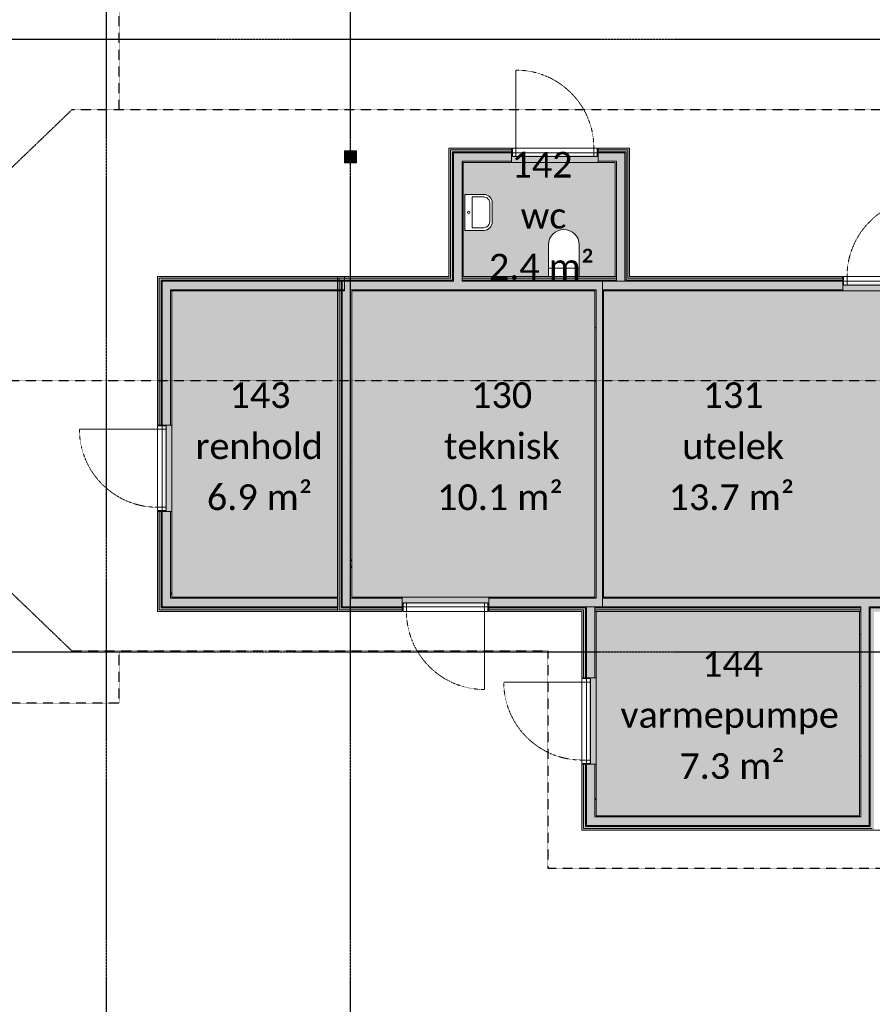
# Model space of a CAD drawing. Header units: millimetres. Extents: x -66110 to 16285, y -16697 to 38719.
# Tile 38 of 55: x -13461 to -3515, y -4113 to 7377. Entities that reach past the tile are written whole.
import ezdxf

# ---------------------------------------------------------------- set-up
doc = ezdxf.new("R2010")
doc.units = ezdxf.units.MM
for name, pattern in [('Dash 1mm', [2, 1, -1]), ('Grid Line', [5, 2, -1, 1, -1]), ('Overhead', [3.96875, 2.38125, -1.5875])]:
    doc.linetypes.add(name, pattern=pattern)
for name, color, linetype, lineweight in [('Doors', 7, 'Dash 1mm', 9), ('IfcAnnotation', 7, 'Continuous', 9), ('IfcDoor', 7, 'Continuous', 9), ('IfcGrid', 7, 'Continuous', 9), ('IfcSlab', 7, 'Continuous', 9), ('IfcWall', 7, 'Continuous', 9), ('Not Exported', 7, 'Continuous', 9)]:
    doc.layers.add(name, color=color, linetype=linetype, lineweight=lineweight)
doc.layers.add('IfcFlowTerminal', color=9, linetype='Continuous', lineweight=9, true_color=0x808080)
doc.styles.add('Calibri', font='calibri.ttf', dxfattribs={"height": 300})
pattern_1 = [(0, (0, 0), (812.8, 203.2), [67.056, -542.544, 67.056, -542.544, -3251.2]), (0, (0, 0), (812.8, 203.2), [-1219.2, 67.056, -1152.144, 67.056, -542.544, -1422.4]), (0, (0, 0), (812.8, 203.2), [-3048, 67.056, -339.344, 67.056, -948.944]), (120, (304.8, 101.6), (-582.3764, 602.3054), [67.056, -542.544, 67.056, -542.544, -3251.2]), (120, (304.8, 101.6), (-582.3764, 602.3054), [-1219.2, 67.056, -1152.144, 67.056, -542.544, -1422.4]), (120, (304.8, 101.6), (-582.3764, 602.3054), [-3048, 67.056, -339.344, 67.056, -948.944]), (240, (406.4, 508), (-230.4236, -805.5054), [67.056, -542.544, 67.056, -542.544, -3251.2]), (240, (406.4, 508), (-230.4236, -805.5054), [-1219.2, 67.056, -1152.144, 67.056, -542.544, -1422.4]), (240, (406.4, 508), (-230.4236, -805.5054), [-3048, 67.056, -339.344, 67.056, -948.944])]

# ---------------------------------------------------------------- blocks, each defined once
blk = doc.blocks.new('Dør Enkel - YD 10x21-1571489-plan 01 ny 200')
at = {"layer": 'Doors', "linetype": 'Continuous'}
for p, q in [((-455, 17), (-495, 17)), ((-495, 17), (-495, -83)), ((-455, -83), (-455, 17)), ((455, -83), (455, 17)), ((495, 17), (455, 17)), ((495, -83), (495, 17)), ((-495, -83), (-455, -83)), ((455, -83), (455, -993)), ((455, -83), (495, -83))]:
    blk.add_line(p, q, dxfattribs=at)
at = {"layer": 'Doors'}
blk.add_arc((455, -83), 910, 180, 270, dxfattribs=at)
at = {"layer": 'IfcDoor'}
for p, q in [((-455, 17), (455, 17)), ((-455, -83), (455, -83))]:
    blk.add_line(p, q, dxfattribs=at)
blk = doc.blocks.new('Dør Enkel - YD 10x21-1573320-plan 01 ny 200')
at = {"layer": 'Doors', "linetype": 'Continuous'}
for p, q in [((455, 83), (455, 993)), ((-495, -17), (-495, 83)), ((-495, 83), (-455, 83)), ((-455, 83), (-455, -17)), ((455, 83), (455, -17)), ((455, 83), (495, 83)), ((495, 83), (495, -17)), ((-455, -17), (-495, -17)), ((495, -17), (455, -17))]:
    blk.add_line(p, q, dxfattribs=at)
at = {"layer": 'Doors'}
blk.add_arc((455, 83), 910, 90, 180, dxfattribs=at)
at = {"layer": 'IfcDoor'}
for p, q in [((-455, 83), (455, 83)), ((-455, -17), (455, -17))]:
    blk.add_line(p, q, dxfattribs=at)
blk = doc.blocks.new('Dør Enkel - YD 10x21-1573712-plan 01 ny 200')
at = {"layer": 'Doors', "linetype": 'Continuous'}
for p, q in [((455, 83), (455, 993)), ((-495, -17), (-495, 83)), ((-495, 83), (-455, 83)), ((-455, 83), (-455, -17)), ((455, 83), (455, -17)), ((455, 83), (495, 83)), ((495, 83), (495, -17)), ((-455, -17), (-495, -17)), ((495, -17), (455, -17))]:
    blk.add_line(p, q, dxfattribs=at)
at = {"layer": 'Doors'}
blk.add_arc((455, 83), 910, 90, 180, dxfattribs=at)
at = {"layer": 'IfcDoor'}
for p, q in [((-455, 83), (455, 83)), ((-455, -17), (455, -17))]:
    blk.add_line(p, q, dxfattribs=at)
blk = doc.blocks.new('Servant - vask S m_speil-V84-plan 01 ny 200')
at = {"layer": 'IfcFlowTerminal'}
for p, q in [((210, -20), (-210, -20)), ((-210, -20), (-210, -240)), ((-180, -240), (-180, -105)), ((-180, -105), (180, -105)), ((180, -105), (180, -240)), ((210, -240), (210, -20)), ((110, -310), (-110, -310)), ((-110, -340), (110, -340))]:
    blk.add_line(p, q, dxfattribs=at)
blk.add_circle((0, -65), 15, dxfattribs=at)
for centre, radius, start, end in [((-110, -240), 100, 180, 270), ((-110, -240), 70, 180, 270), ((110, -240), 100, 270, 360), ((110, -240), 70, 270, 360)]:
    blk.add_arc(centre, radius, start, end, dxfattribs=at)
blk = doc.blocks.new('Toalett - toalett-491429-plan 01 ny 200')
at = {"layer": 'IfcFlowTerminal'}
for p, q in [((-180, 0), (-180, -100)), ((180, -100), (180, 0)), ((180, -100), (-180, -100)), ((-180, -100), (-180, -370)), ((180, -370), (180, -100))]:
    blk.add_line(p, q, dxfattribs=at)
blk.add_arc((0, -370), 180, 180, 360, dxfattribs=at)

msp = doc.modelspace()

# ---------------------------------------------------------------- hatches: boundary and pattern name
at = {"layer": 'IfcWall', "true_color": 0xa62f11}
for points in [[(-8435, 4379), (-8435, 5879), (-8454, 5879), (-8454, 4379)], [(-6365, 4379), (-6346, 4379), (-6346, 5860), (-6365, 5860), (-6365, 4410)], [(-11688, 4360), (-9671, 4360), (-9671, 4379), (-11835, 4379), (-11835, 4360), (-11812, 4360)], [(-9735, 471), (-9735, 4379), (-9754, 4379), (-9754, 471)], [(-10751, 471), (-9754, 471), (-9754, 490), (-11854, 490), (-11854, 471), (-11835, 471)], [(-3496, -2060), (-3496, 471), (-3515, 471), (-3515, -2060)], [(-4314, -2079), (-3496, -2079), (-3496, -2060), (-6885, -2060), (-6885, -2079), (-6738, -2079)]]:
    msp.add_hatch(color=24, dxfattribs=at).paths.add_polyline_path(points)
h = msp.add_hatch(color=24, dxfattribs=at)
h.paths.add_polyline_path([(-6346, 5860), (-6346, 5879), (-6713, 5879), (-6713, 5860), (-6365, 5860)])
h.paths.add_polyline_path([(-8435, 5860), (-7723, 5860), (-7723, 5879), (-8435, 5879)])
at = {"layer": 'IfcWall', "true_color": 0xf0f0f0}
for points in [[(-8412, 4360), (-8412, 5860), (-8435, 5860), (-8435, 4360)], [(-9658, 5832), (-9658, 5717), (-9543, 5717), (-9543, 5832)], [(-6388, 4360), (-6365, 4360), (-6365, 5837), (-6388, 5837), (-6388, 4379)], [(-10751, 4337), (-9671, 4337), (-9671, 4360), (-11812, 4360), (-11812, 4337), (-11688, 4337)], [(-9712, 490), (-9712, 4360), (-9735, 4360), (-9735, 490)], [(-6663, 525), (-2800, 525), (-2800, 625), (-6663, 625), (-6663, 550)], [(-10751, 490), (-9754, 490), (-9754, 513), (-11835, 513), (-11835, 490), (-11812, 490)], [(-3650, -1925), (-3550, -1925), (-3550, 525), (-3650, 525), (-3650, -1913)], [(-3515, -2037), (-3515, 490), (-3538, 490), (-3538, -2037)], [(-6750, -2025), (-3550, -2023), (-3550, -1925), (-6750, -1925)], [(-6738, -2060), (-3515, -2060), (-3515, -2037), (-6862, -2037), (-6862, -2060), (-6750, -2060)]]:
    msp.add_hatch(color=7, dxfattribs=at).paths.add_polyline_path(points)
h = msp.add_hatch(color=7, dxfattribs=at)
h.paths.add_polyline_path([(-8176, 5837), (-7723, 5837), (-7723, 5860), (-8412, 5860), (-8412, 5837), (-8288, 5837)])
h.paths.add_polyline_path([(-6713, 5837), (-6365, 5837), (-6365, 5860), (-6713, 5860)])
at = {"layer": 'IfcWall', "true_color": 0xb03d21}
for points in [[(-9658, 5705), (-9658, 5845), (-9670, 5845), (-9670, 5705)], [(-9543, 5705), (-9530, 5705), (-9530, 5845), (-9658, 5845), (-9658, 5832), (-9543, 5832), (-9543, 5717), (-9658, 5717), (-9658, 5705)]]:
    msp.add_hatch(color=34, dxfattribs=at).paths.add_polyline_path(points)
at = {"layer": 'IfcWall', "true_color": 0x787878}
for points in [[(-8400, 4337), (-8400, 5837), (-8412, 5837), (-8412, 4337)], [(-6388, 4337), (-6388, 5825), (-6400, 5825), (-6400, 4337)], [(-11688, 4325), (-9671, 4325), (-9671, 4337), (-11800, 4337), (-11800, 4325), (-11700, 4325)], [(-9700, 513), (-9700, 4337), (-9712, 4337), (-9712, 513)], [(-11812, 513), (-9754, 513), (-9754, 525), (-11812, 525)], [(-3538, -2025), (-3538, 513), (-3550, 513), (-3550, -2025)], [(-6750, -2037), (-3538, -2037), (-3538, -2025), (-6850, -2025), (-6850, -2037)]]:
    msp.add_hatch(color=8, dxfattribs=at).paths.add_polyline_path(points)
h = msp.add_hatch(color=8, dxfattribs=at)
h.paths.add_polyline_path([(-6388, 5825), (-6388, 5837), (-6713, 5837), (-6713, 5825), (-6400, 5825)])
h.paths.add_polyline_path([(-8400, 5825), (-7723, 5825), (-7723, 5837), (-8400, 5837)])
at = {"layer": 'IfcWall', "true_color": 0xffffcd}
for points in [[(-8400, 4325), (-8300, 4325), (-8300, 5825), (-8400, 5825), (-8400, 4337)], [(-6500, 4325), (-6400, 4325), (-6400, 5725), (-6500, 5725), (-6500, 4337)], [(-9671, 4225), (-9671, 4325), (-11700, 4325), (-11700, 4225), (-10107, 4225)], [(-9600, 525), (-9600, 4325), (-9700, 4325), (-9700, 525)], [(-9600, 4225), (-6663, 4225), (-6663, 4325), (-9600, 4325)], [(-6663, 625), (-6663, 4225), (-6738, 4225), (-6738, 625)], [(-11700, 525), (-9754, 525), (-9754, 625), (-11800, 625), (-11800, 525)]]:
    msp.add_hatch(color=7, dxfattribs=at).paths.add_polyline_path(points)
h = msp.add_hatch(color=7, dxfattribs=at)
h.paths.add_polyline_path([(-6500, 5725), (-6400, 5725), (-6400, 5825), (-6713, 5825), (-6713, 5725), (-6513, 5725)])
h.paths.add_polyline_path([(-8288, 5725), (-7723, 5725), (-7723, 5825), (-8300, 5825), (-8300, 5725)])
at = {"layer": 'IfcWall', "true_color": 0x787878}
h = msp.add_hatch(dxfattribs=at)
h.set_pattern_fill('FP_1', color=8, style=0, pattern_type=2)
h.set_pattern_definition(pattern_1)
h.paths.add_polyline_path([(-8288, 4379), (-8288, 5725), (-8300, 5725), (-8300, 4379)])
h = msp.add_hatch(dxfattribs=at)
h.set_pattern_fill('FP_1', color=8, style=0, pattern_type=2)
h.set_pattern_definition(pattern_1)
h.paths.add_polyline_path([(-6500, 5712), (-6500, 5725), (-6713, 5725), (-6713, 5712), (-6513, 5712)])
h.paths.add_polyline_path([(-8176, 5712), (-7723, 5712), (-7723, 5725), (-8288, 5725), (-8288, 5712)])
h = msp.add_hatch(dxfattribs=at)
h.set_pattern_fill('FP_1', color=8, style=0, pattern_type=2)
h.set_pattern_definition(pattern_1)
h.paths.add_polyline_path([(-6500, 4379), (-6500, 5712), (-6513, 5712), (-6513, 4379)])
at = {"layer": 'IfcWall', "true_color": 0xa62f11}
h = msp.add_hatch(color=24, dxfattribs=at)
h.paths.add_polyline_path([(-11854, 490), (-11835, 490), (-11835, 1637), (-11854, 1637), (-11854, 513)])
h.paths.add_polyline_path([(-11854, 2647), (-11835, 2647), (-11835, 4379), (-11854, 4379), (-11854, 2694)])
h = msp.add_hatch(color=24, dxfattribs=at)
h.paths.add_polyline_path([(-9588, 4360), (-8435, 4360), (-8435, 4379), (-9735, 4379), (-9735, 4360), (-9712, 4360)])
h.paths.add_polyline_path([(-6663, 4360), (-6650, 4360), (-6650, 4379), (-8300, 4379), (-8300, 4360), (-6889, 4360)])
h = msp.add_hatch(color=24, dxfattribs=at)
h.paths.add_polyline_path([(-2813, 4360), (-2665, 4360), (-2665, 4379), (-2850, 4379), (-2850, 4360)])
h.paths.add_polyline_path([(-6365, 4360), (-3860, 4360), (-3860, 4379), (-6365, 4379)])
h.paths.add_polyline_path([(-6650, 4360), (-6500, 4360), (-6500, 4379), (-6650, 4379)])
at = {"layer": 'IfcWall', "true_color": 0xf0f0f0}
h = msp.add_hatch(color=7, dxfattribs=at)
h.paths.add_polyline_path([(-11812, 513), (-11812, 1637), (-11835, 1637), (-11835, 513)])
h.paths.add_polyline_path([(-11835, 2647), (-11812, 2647), (-11812, 4360), (-11835, 4360), (-11835, 2694)])
at = {"layer": 'IfcWall', "true_color": 0x787878}
h = msp.add_hatch(color=8, dxfattribs=at)
h.paths.add_polyline_path([(-11812, 525), (-11800, 525), (-11800, 1637), (-11812, 1637), (-11812, 625)])
h.paths.add_polyline_path([(-11812, 2647), (-11800, 2647), (-11800, 4337), (-11812, 4337), (-11812, 2694)])
at = {"layer": 'IfcWall', "true_color": 0xffffcd}
h = msp.add_hatch(color=7, dxfattribs=at)
h.paths.add_polyline_path([(-11700, 625), (-11700, 1637), (-11800, 1637), (-11800, 625)])
h.paths.add_polyline_path([(-11800, 2647), (-11700, 2647), (-11700, 4325), (-11800, 4325), (-11800, 2694)])
at = {"layer": 'IfcWall', "true_color": 0xf0f0f0}
h = msp.add_hatch(color=7, dxfattribs=at)
h.paths.add_polyline_path([(-8498, 4337), (-8412, 4337), (-8412, 4360), (-9712, 4360), (-9712, 4337), (-8820, 4337)])
h.paths.add_polyline_path([(-8176, 4337), (-6663, 4337), (-6663, 4360), (-8300, 4360), (-8300, 4337)])
at = {"layer": 'IfcWall', "true_color": 0x787878}
h = msp.add_hatch(color=8, dxfattribs=at)
h.paths.add_polyline_path([(-9700, 4325), (-8400, 4325), (-8400, 4337), (-9700, 4337)])
h.paths.add_polyline_path([(-6889, 4325), (-6663, 4325), (-6663, 4337), (-8300, 4337), (-8300, 4325), (-8176, 4325)])
at = {"layer": 'IfcWall', "true_color": 0xf0f0f0}
h = msp.add_hatch(color=7, dxfattribs=at)
h.paths.add_polyline_path([(-6567, 4337), (-6500, 4337), (-6500, 4360), (-6663, 4360), (-6663, 4337), (-6650, 4337)])
h.paths.add_polyline_path([(-2688, 4337), (-2688, 4360), (-2850, 4360), (-2850, 4337), (-2700, 4337)])
h.paths.add_polyline_path([(-6388, 4337), (-3860, 4337), (-3860, 4360), (-6388, 4360)])
at = {"layer": 'IfcWall', "true_color": 0x787878}
h = msp.add_hatch(color=8, dxfattribs=at)
h.paths.add_polyline_path([(-6663, 4325), (-6500, 4325), (-6500, 4337), (-6663, 4337)])
h.paths.add_polyline_path([(-2700, 4325), (-2700, 4337), (-2850, 4337), (-2850, 4325), (-2705, 4325)])
h.paths.add_polyline_path([(-6388, 4325), (-3860, 4325), (-3860, 4337), (-6400, 4337), (-6400, 4325)])
at = {"layer": 'IfcWall', "true_color": 0xf0f0f0}
h = msp.add_hatch(color=7, dxfattribs=at)
h.paths.add_polyline_path([(-2800, 4225), (-2800, 4325), (-2850, 4325), (-2850, 4225), (-2813, 4225)])
h.paths.add_polyline_path([(-6663, 4225), (-3860, 4225), (-3860, 4325), (-6663, 4325)])
at = {"layer": 'IfcWall', "true_color": 0x787878}
h = msp.add_hatch(dxfattribs=at)
h.set_pattern_fill('FP_1', color=8, style=0, pattern_type=2)
h.set_pattern_definition(pattern_1)
h.paths.add_polyline_path([(-11688, 637), (-11688, 1637), (-11700, 1637), (-11700, 637)])
h.paths.add_polyline_path([(-11700, 2647), (-11688, 2647), (-11688, 4225), (-11700, 4225), (-11700, 2694)])
h = msp.add_hatch(dxfattribs=at)
h.set_pattern_fill('FP_1', color=8, style=0, pattern_type=2)
h.set_pattern_definition(pattern_1)
h.paths.add_polyline_path([(-11688, 4212), (-9671, 4212), (-9671, 4225), (-11688, 4225)])
h = msp.add_hatch(dxfattribs=at)
h.set_pattern_fill('FP_1', color=8, style=0, pattern_type=2)
h.set_pattern_definition(pattern_1)
h.paths.add_polyline_path([(-9600, 625), (-9588, 625), (-9588, 4225), (-9600, 4225), (-9600, 637)])
h = msp.add_hatch(dxfattribs=at)
h.set_pattern_fill('FP_1', color=8, style=0, pattern_type=2)
h.set_pattern_definition(pattern_1)
h.paths.add_polyline_path([(-9464, 4212), (-6750, 4212), (-6750, 4225), (-9588, 4225), (-9588, 4212)])
h = msp.add_hatch(dxfattribs=at)
h.set_pattern_fill('FP_1', color=8, style=0, pattern_type=2)
h.set_pattern_definition(pattern_1)
h.paths.add_polyline_path([(-6750, 625), (-6738, 625), (-6738, 4225), (-6750, 4225), (-6750, 637)])
h = msp.add_hatch(dxfattribs=at)
h.set_pattern_fill('FP_1', color=8, style=0, pattern_type=2)
h.set_pattern_definition(pattern_1)
h.paths.add_polyline_path([(-6650, 625), (-6650, 4225), (-6663, 4225), (-6663, 625)])
h = msp.add_hatch(dxfattribs=at)
h.set_pattern_fill('FP_1', color=8, style=0, pattern_type=2)
h.set_pattern_definition(pattern_1)
h.paths.add_polyline_path([(-5601, 4212), (-3860, 4212), (-3860, 4225), (-6650, 4225), (-6650, 4212), (-6245, 4212)])
h.paths.add_polyline_path([(-2850, 4212), (-2813, 4212), (-2813, 4225), (-2850, 4225)])
h = msp.add_hatch(dxfattribs=at)
h.set_pattern_fill('FP_1', color=8, style=0, pattern_type=2)
h.set_pattern_definition(pattern_1)
h.paths.add_polyline_path([(-10751, 625), (-9754, 625), (-9754, 637), (-11700, 637), (-11700, 625), (-11688, 625)])
at = {"layer": 'IfcWall', "true_color": 0xffffcd}
h = msp.add_hatch(color=7, dxfattribs=at)
h.paths.add_polyline_path([(-6889, 525), (-6663, 525), (-6663, 625), (-7990, 625), (-7990, 525)])
h.paths.add_polyline_path([(-9600, 525), (-9000, 525), (-9000, 625), (-9600, 625), (-9600, 550)])
at = {"layer": 'IfcWall', "true_color": 0x787878}
h = msp.add_hatch(dxfattribs=at)
h.set_pattern_fill('FP_1', color=8, style=0, pattern_type=2)
h.set_pattern_definition(pattern_1)
h.paths.add_polyline_path([(-9000, 625), (-9000, 637), (-9588, 637), (-9588, 625), (-9464, 625)])
h.paths.add_polyline_path([(-6750, 625), (-6750, 637), (-7990, 637), (-7990, 625), (-6889, 625)])
h = msp.add_hatch(dxfattribs=at)
h.set_pattern_fill('FP_1', color=8, style=0, pattern_type=2)
h.set_pattern_definition(pattern_1)
h.paths.add_polyline_path([(-6245, 625), (-2813, 625), (-2813, 637), (-6650, 637), (-6650, 625)])
at = {"layer": 'IfcWall', "true_color": 0xa62f11}
h = msp.add_hatch(color=24, dxfattribs=at)
h.paths.add_polyline_path([(-9712, 471), (-9000, 471), (-9000, 490), (-9735, 490), (-9735, 471)])
h.paths.add_polyline_path([(-6650, 471), (-6650, 490), (-6750, 490), (-6750, 471), (-6663, 471)])
h.paths.add_polyline_path([(-7990, 471), (-6885, 471), (-6885, 490), (-7990, 490)])
at = {"layer": 'IfcWall', "true_color": 0xf0f0f0}
h = msp.add_hatch(color=7, dxfattribs=at)
h.paths.add_polyline_path([(-6862, 490), (-6862, 513), (-7990, 513), (-7990, 490), (-6885, 490)])
h.paths.add_polyline_path([(-9588, 490), (-9000, 490), (-9000, 513), (-9712, 513), (-9712, 490), (-9700, 490)])
h.paths.add_polyline_path([(-6750, 490), (-6663, 490), (-6663, 513), (-6750, 513)])
at = {"layer": 'IfcWall', "true_color": 0x787878}
h = msp.add_hatch(color=8, dxfattribs=at)
h.paths.add_polyline_path([(-6850, 513), (-6850, 525), (-7990, 525), (-7990, 513), (-6862, 513)])
h.paths.add_polyline_path([(-9000, 513), (-9000, 525), (-9700, 525), (-9700, 513), (-9464, 513)])
h.paths.add_polyline_path([(-6663, 513), (-6663, 525), (-6750, 525), (-6750, 513)])
at = {"layer": 'IfcWall', "true_color": 0xa62f11}
h = msp.add_hatch(color=24, dxfattribs=at)
h.paths.add_polyline_path([(-6904, -2079), (-6885, -2079), (-6885, -1312), (-6904, -1312), (-6904, -2060)])
h.paths.add_polyline_path([(-6885, -302), (-6885, 471), (-6904, 471), (-6904, -302), (-6889, -302)])
at = {"layer": 'IfcWall', "true_color": 0xf0f0f0}
h = msp.add_hatch(color=7, dxfattribs=at)
h.paths.add_polyline_path([(-6885, -2060), (-6862, -2060), (-6862, -1312), (-6885, -1312), (-6885, -2037)])
h.paths.add_polyline_path([(-6862, -302), (-6862, 490), (-6885, 490), (-6885, -302)])
at = {"layer": 'IfcWall', "true_color": 0x787878}
h = msp.add_hatch(color=8, dxfattribs=at)
h.paths.add_polyline_path([(-6862, -2037), (-6850, -2037), (-6850, -1312), (-6862, -1312), (-6862, -2025)])
h.paths.add_polyline_path([(-6862, -302), (-6850, -302), (-6850, 513), (-6862, 513), (-6862, 121)])
at = {"layer": 'IfcWall', "true_color": 0xf0f0f0}
h = msp.add_hatch(color=7, dxfattribs=at)
h.paths.add_polyline_path([(-6850, -2025), (-6750, -2025), (-6750, -1312), (-6850, -1312), (-6850, -1925)])
h.paths.add_polyline_path([(-6750, -302), (-6750, 525), (-6850, 525), (-6850, -302)])
at = {"layer": 'IfcWall', "true_color": 0x787878}
h = msp.add_hatch(dxfattribs=at)
h.set_pattern_fill('FP_1', color=8, style=0, pattern_type=2)
h.set_pattern_definition(pattern_1)
h.paths.add_polyline_path([(-6750, -1925), (-6738, -1925), (-6738, -1312), (-6750, -1312), (-6750, -1913)])
h.paths.add_polyline_path([(-6738, -302), (-6738, 471), (-6750, 471), (-6750, -302)])
at = {"layer": 'IfcWall', "true_color": 0xf0f0f0}
h = msp.add_hatch(color=7, dxfattribs=at)
h.paths.add_polyline_path([(-6650, 490), (-3650, 490), (-3650, 513), (-6663, 513), (-6663, 490)])
h.paths.add_polyline_path([(-2688, 490), (-2688, 513), (-3538, 513), (-3538, 490), (-2700, 490)])
at = {"layer": 'IfcWall', "true_color": 0x787878}
h = msp.add_hatch(color=8, dxfattribs=at)
h.paths.add_polyline_path([(-3650, 513), (-3650, 525), (-6663, 525), (-6663, 513), (-3670, 513)])
h.paths.add_polyline_path([(-2813, 513), (-2700, 513), (-2700, 525), (-3550, 525), (-3550, 513), (-3026, 513)])
at = {"layer": 'IfcWall', "true_color": 0xa62f11}
h = msp.add_hatch(color=24, dxfattribs=at)
h.paths.add_polyline_path([(-5601, 471), (-3650, 471), (-3650, 490), (-6650, 490), (-6650, 471), (-6245, 471)])
h.paths.add_polyline_path([(-2688, 471), (-2665, 471), (-2665, 490), (-3515, 490), (-3515, 471), (-2813, 471)])
at = {"layer": 'IfcWall', "true_color": 0x787878}
h = msp.add_hatch(dxfattribs=at)
h.set_pattern_fill('FP_1', color=8, style=0, pattern_type=2)
h.set_pattern_definition(pattern_1)
h.paths.add_polyline_path([(-3650, -1913), (-3650, 471), (-3663, 471), (-3663, -1913)])
h = msp.add_hatch(dxfattribs=at)
h.set_pattern_fill('FP_1', color=8, style=0, pattern_type=2)
h.set_pattern_definition(pattern_1)
h.paths.add_polyline_path([(-6738, -1925), (-3650, -1925), (-3650, -1913), (-6738, -1913)])
at = {"layer": 'Not Exported', "true_color": 0xe6f3fa}
h = msp.add_hatch(color=7, dxfattribs=at)
h.paths.add_polyline_path([(-8288, 4379), (-7293, 4379), (-7293, 4749), (-7286, 4796), (-7268, 4839), (-7240, 4876), (-7203, 4905), (-7159, 4923), (-7113, 4929), (-7066, 4923), (-7023, 4905), (-6985, 4876), (-6957, 4839), (-6939, 4796), (-6933, 4749), (-6933, 4379), (-6513, 4379), (-6513, 5712), (-6713, 5712), (-6713, 5796), (-7723, 5796), (-7723, 5712), (-8288, 5712), (-8288, 4409)])
h.paths.add_polyline_path([(-8048, 4919), (-8268, 4919), (-8268, 5339), (-8048, 5339), (-8022, 5336), (-7998, 5326), (-7976, 5309), (-7961, 5288), (-7950, 5257), (-7948, 5239), (-7948, 5019), (-7951, 4993), (-7961, 4969), (-7978, 4948), (-7998, 4932), (-8029, 4921)])
at = {"layer": 'Not Exported', "true_color": 0xe7e8db}
for points in [[(-3439, 637), (-2813, 637), (-2813, 4212), (-2850, 4212), (-2850, 4296), (-3860, 4296), (-3860, 4212), (-6650, 4212), (-6650, 637), (-3550, 637)], [(-10107, 637), (-9754, 637), (-9754, 4212), (-11688, 4212), (-11688, 2647), (-11771, 2647), (-11771, 1637), (-11688, 1637), (-11688, 637), (-10751, 637)]]:
    msp.add_hatch(color=254, dxfattribs=at).paths.add_polyline_path(points)
at = {"layer": 'Not Exported', "true_color": 0xd2d2d2}
for points in [[(-8371, 554), (-7990, 554), (-7990, 637), (-6750, 637), (-6750, 4212), (-9588, 4212), (-9588, 637), (-9000, 637), (-9000, 554)], [(-6738, -1913), (-3663, -1911), (-3663, 471), (-6738, 471), (-6738, -302), (-6821, -302), (-6821, -1312), (-6738, -1312), (-6738, -1911)]]:
    msp.add_hatch(color=254, dxfattribs=at).paths.add_polyline_path(points)

# ---------------------------------------------------------------- linework, layer by layer
at = {"layer": 'IfcAnnotation', "linetype": 'Overhead', "lineweight": 25}
for p, q in [((-12300, 6325), (-12300, 10600)), ((-16136, 3168), (-12853, 6325)), ((3550, 6325), (-12853, 6325)), ((-12853, 12), (-16136, 3168)), ((-16136, 3168), (3550, 3168)), ((-12853, 12), (-7300, 12)), ((-12300, -600), (-12300, 12)), ((-7300, 12), (-7300, -2525)), ((-12300, -600), (-58150, -600)), ((-7300, -2525), (3550, -2525))]:
    msp.add_line(p, q, dxfattribs=at)
at = {"layer": 'IfcGrid', "color": 9, "linetype": 'Grid Line', "lineweight": 25, "true_color": 0xc0c0c0}
for p, q in [((-12450, -6068), (-12450, 34992)), ((-9600, -6068), (-9600, 34992)), ((-57870, 7150), (4530, 7150)), ((-57870, 0), (4530, 0))]:
    msp.add_line(p, q, dxfattribs=at)
at = {"layer": 'IfcSlab'}
for p, q in [((-6713, 5825), (-7723, 5825)), ((-2850, 4325), (-3860, 4325)), ((-11800, 2647), (-11800, 1637)), ((-9000, 525), (-7990, 525)), ((-6850, -302), (-6850, -1312))]:
    msp.add_line(p, q, dxfattribs=at)
at = {"layer": 'IfcWall', "lineweight": 18}
for p, q in [((-8454, 5879), (-8454, 4379)), ((-7723, 5879), (-8454, 5879)), ((-7723, 5712), (-7723, 5879)), ((-6346, 5879), (-6713, 5879)), ((-6713, 5712), (-6713, 5879)), ((-6346, 4379), (-6346, 5879)), ((-9530, 5845), (-9670, 5845)), ((-9670, 5845), (-9670, 5705)), ((-9530, 5705), (-9530, 5845)), ((-9670, 5705), (-9530, 5705)), ((-7723, 5712), (-8288, 5712)), ((-8288, 4379), (-8288, 5712)), ((-6713, 5712), (-6513, 5712)), ((-6513, 5712), (-6513, 4379)), ((-11854, 4379), (-11854, 2647)), ((-8454, 4379), (-11854, 4379)), ((-9754, 471), (-9754, 4379)), ((-9671, 4212), (-9671, 4379)), ((-6513, 4379), (-8288, 4379)), ((-3860, 4379), (-6346, 4379)), ((-3860, 4212), (-3860, 4379)), ((-11688, 2647), (-11688, 4212)), ((-11688, 4212), (-9671, 4212)), ((-9588, 637), (-9588, 4212)), ((-9588, 4212), (-6750, 4212)), ((-6750, 4212), (-6750, 637)), ((-6650, 4212), (-3860, 4212)), ((-6650, 637), (-6650, 4212)), ((-11854, 2647), (-11688, 2647)), ((-11688, 1637), (-11854, 1637)), ((-11854, 1637), (-11854, 471)), ((-11688, 637), (-11688, 1637)), ((-9754, 637), (-11688, 637)), ((-9000, 637), (-9588, 637)), ((-9000, 471), (-9000, 637)), ((-6750, 637), (-7990, 637)), ((-7990, 637), (-7990, 471)), ((-2813, 637), (-6650, 637)), ((-11854, 471), (-9000, 471)), ((-7990, 471), (-6904, 471)), ((-6904, 471), (-6904, -302)), ((-6738, -302), (-6738, 471)), ((-6738, 471), (-3663, 471)), ((-3663, 471), (-3663, -1913)), ((-6904, -302), (-6738, -302)), ((-6904, -1312), (-6904, -2079)), ((-6738, -1312), (-6904, -1312)), ((-6738, -1913), (-6738, -1312)), ((-3663, -1913), (-6738, -1913)), ((-6904, -2079), (3154, -2079))]:
    msp.add_line(p, q, dxfattribs=at)
at = {"layer": 'IfcWall'}
for p, q in [((-8435, 5860), (-8435, 4360)), ((-7723, 5860), (-8435, 5860)), ((-6365, 5860), (-6713, 5860)), ((-6365, 4360), (-6365, 5860)), ((-9543, 5832), (-9658, 5832)), ((-9658, 5832), (-9658, 5717)), ((-9543, 5832), (-9543, 5717)), ((-8412, 5837), (-8412, 4337)), ((-7723, 5837), (-8412, 5837)), ((-8400, 5825), (-8400, 4379)), ((-7723, 5825), (-8400, 5825)), ((-6388, 5837), (-6713, 5837)), ((-6400, 5825), (-6713, 5825)), ((-6400, 4325), (-6400, 5825)), ((-6388, 4337), (-6388, 5837)), ((-9658, 5717), (-9543, 5717)), ((-8300, 5725), (-8300, 4325)), ((-7723, 5725), (-8300, 5725)), ((-6500, 5725), (-6713, 5725)), ((-6500, 4325), (-6500, 5725)), ((-8400, 4379), (-8400, 4325)), ((-8300, 4379), (-8288, 4379)), ((-6513, 4379), (-6500, 4379)), ((-11835, 4360), (-11835, 2647)), ((-8435, 4360), (-11835, 4360)), ((-11812, 4337), (-11812, 2647)), ((-8412, 4337), (-11812, 4337)), ((-11800, 4325), (-11800, 2647)), ((-8400, 4325), (-11800, 4325)), ((-9735, 4360), (-9735, 490)), ((-9712, 4337), (-9712, 513)), ((-9700, 4325), (-9700, 525)), ((-6500, 4360), (-8300, 4360)), ((-6500, 4337), (-8300, 4337)), ((-3860, 4325), (-8300, 4325)), ((-6663, 4325), (-6663, 525)), ((-6388, 4337), (-3860, 4337)), ((-6365, 4360), (-3860, 4360)), ((-11700, 4225), (-11700, 2647)), ((-9671, 4225), (-11700, 4225)), ((-9600, 4225), (-9600, 625)), ((-9600, 4225), (-6738, 4225)), ((-6750, 4225), (-6750, 4212)), ((-6738, 4225), (-6738, 625)), ((-6663, 4225), (-3860, 4225)), ((-11835, 1637), (-11835, 490)), ((-11812, 1637), (-11812, 513)), ((-11800, 1637), (-11800, 525)), ((-11700, 1637), (-11700, 625)), ((-11700, 625), (-9754, 625)), ((-9600, 625), (-9000, 625)), ((-7990, 625), (-6738, 625)), ((-6750, 637), (-6750, 625)), ((-2800, 625), (-6663, 625)), ((-11835, 490), (-9754, 490)), ((-11812, 513), (-9754, 513)), ((-11800, 525), (-9754, 525)), ((-9735, 490), (-9000, 490)), ((-9712, 513), (-9000, 513)), ((-9700, 525), (-9000, 525)), ((-7990, 525), (-3650, 525)), ((-7990, 513), (-6862, 513)), ((-7990, 490), (-6885, 490)), ((-6885, -302), (-6885, 490)), ((-6862, -302), (-6862, 513)), ((-6850, -302), (-6850, 525)), ((-6750, -302), (-6750, 525)), ((-3650, 513), (-6750, 513)), ((-3650, 490), (-6750, 490)), ((-6738, 471), (-6750, 471)), ((-3650, 471), (-3663, 471)), ((-3650, 525), (-3650, -1925)), ((-3550, 525), (-3550, -2025)), ((-2700, 525), (-3550, 525)), ((-3538, 513), (-3538, -2037)), ((-2688, 513), (-3538, 513)), ((-6885, -2060), (-6885, -1312)), ((-6862, -2037), (-6862, -1312)), ((-6850, -2025), (-6850, -1312)), ((-6750, -1925), (-6750, -1312)), ((-3650, -1925), (-6750, -1925)), ((-3515, -2060), (-6885, -2060)), ((-3538, -2037), (-6862, -2037)), ((-3550, -2025), (-6850, -2025))]:
    msp.add_line(p, q, dxfattribs=at)
at = {"layer": 'Not Exported', "flags": 128}
for points in [[(-8288, 4379), (-6700, 4379), (-6513, 4379), (-6513, 5712), (-8288, 5712)], [(-9754, 637), (-9754, 4212), (-11688, 4212), (-11688, 637)], [(-9588, 639), (-9588, 637), (-6821, 637), (-6750, 637), (-6750, 4212), (-8371, 4212), (-9588, 4212)], [(-6650, 637), (-3579, 637), (-2813, 637), (-2813, 954), (-2813, 1039), (-2813, 3696), (-2813, 4212), (-6429, 4212), (-6650, 4212)], [(-6738, 471), (-6738, -1913), (-3663, -1913), (-3663, -1911), (-3663, 471)]]:
    msp.add_lwpolyline(points, close=True, dxfattribs=at)

# ---------------------------------------------------------------- block references
at = {"layer": 'IfcDoor'}
for name, p, rotation in [('Dør Enkel - YD 10x21-1571489-plan 01 ny 200', (-7218, 5796), 180), ('Dør Enkel - YD 10x21-1573712-plan 01 ny 200', (-11771, 2143), 89.9999999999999), ('Dør Enkel - YD 10x21-1573320-plan 01 ny 200', (-6821, -807), 89.9999999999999)]:
    msp.add_blockref(name, p, dxfattribs=dict(at, rotation=rotation))
for name, p in [('Dør Enkel - YD 10x21-1573320-plan 01 ny 200', (-3355, 4296)), ('Dør Enkel - YD 10x21-1571489-plan 01 ny 200', (-8494, 554))]:
    msp.add_blockref(name, p, dxfattribs=at)
at = {"layer": 'IfcFlowTerminal'}
for name, p, rotation in [('Servant - vask S m_speil-V84-plan 01 ny 200', (-8288, 5129), 90.00000000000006), ('Toalett - toalett-491429-plan 01 ny 200', (-7113, 4379), 180)]:
    msp.add_blockref(name, p, dxfattribs=dict(at, rotation=rotation))

# ---------------------------------------------------------------- texts
at = {"layer": 'Not Exported', "char_height": 300, "attachment_point": 1, "style": 'Calibri'}
for s, insert, width in [('142', (-7723, 5835), 913.92), ('wc', (-7617, 5240), 673.42), ('2.4 m²', (-7987, 4645), 1555.27), ('143', (-11013, 3146), 913.92), ('130', (-8194, 3146), 913.92), ('131', (-5494, 3146), 913.92), ('renhold', (-11410, 2550), 1859.91), ('teknisk', (-8511, 2550), 1683.54), ('utelek', (-5732, 2550), 1475.1), ('6.9 m²', (-11277, 1955), 1555.27), ('10.1 m²', (-8591, 1955), 1859.91), ('13.7 m²', (-5891, 1955), 1859.91), ('144', (-5500, 9), 913.92), ('varmepumpe', (-6453, -586), 3222.78), ('7.3 m²', (-5765, -1182), 1555.27)]:
    msp.add_mtext(s, dxfattribs=dict(at, insert=insert, width=width))

doc.saveas('drawing.dxf')
